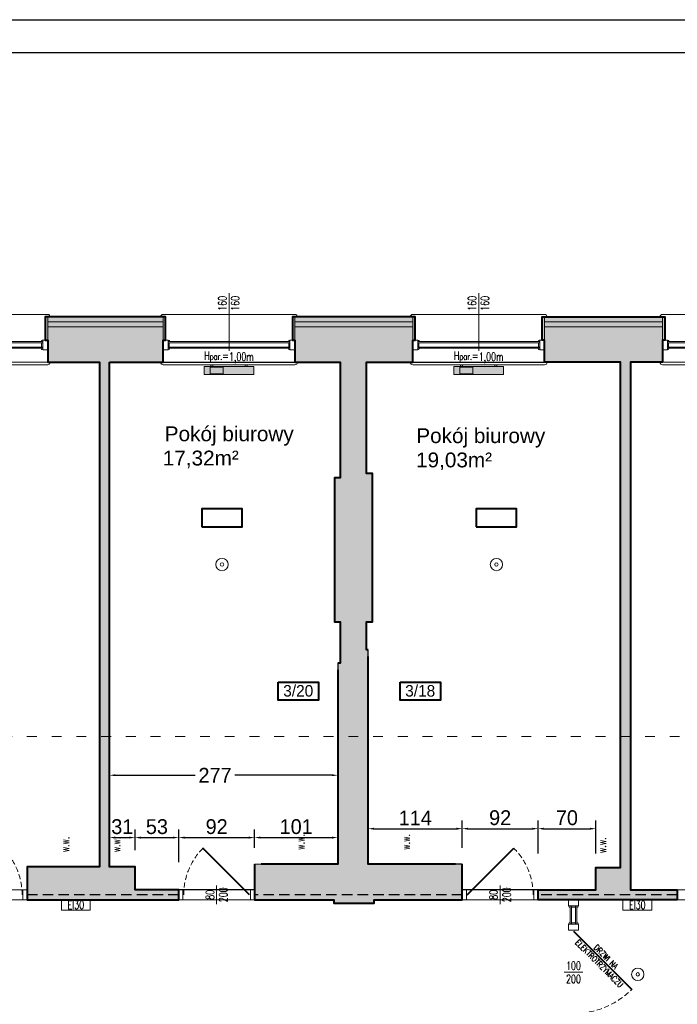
# Model space of a CAD drawing. Header units: millimetres. Extents: x 49320 to 60117, y -4209 to 20568.
# Tile 6 of 252: x 50570 to 51368, y -2434 to -1239. Entities that reach past the tile are written whole.
import ezdxf
from ezdxf.enums import TextEntityAlignment as Align

# ---------------------------------------------------------------- set-up
doc = ezdxf.new("R2010")
doc.units = ezdxf.units.MM
for name, pattern in [('ACAD_ISO03W100', [30, 12, -18]), ('DASHED', [19.05, 12.7, -6.35]), ('Kreski-Krotkie', [4.7625, 3.175, -1.5875])]:
    doc.linetypes.add(name, pattern=pattern)
doc.layers.add('_AA powierzchnia', color=3, linetype='Continuous', lineweight=25, plot=False)
doc.layers.add('_HD-POMOC_1', color=251, linetype='Continuous', lineweight=0, plot=False)
for name, color, linetype, lineweight, true_color in [('_AA stolarka proj', 7, 'Continuous', 18, 0x003df5), ('_AA ŚCIANY PROJEKTOWANE', 7, 'Continuous', 40, 0xbd2f00), ('_HD-KRESKOWANIE_PEŁNE', 7, 'Continuous', 0, 0xbfbfbf), ('_HD-PRZEKRÓJ_BUDOWLANA', 7, 'Continuous', 40, 0x616161)]:
    doc.layers.add(name, color=color, linetype=linetype, lineweight=lineweight, true_color=true_color)
for name, color, linetype, lineweight in [('_AA wymiary', 7, 'Continuous', 13), ('_HD-DREWNO_PRZEKRÓJ', 251, 'Continuous', 40), ('_HD-DREWNO_PRZERYW', 251, 'Kreski-Krotkie', 9), ('_HD-DREWNO_WIDOK', 251, 'Continuous', 18), ('_HD-DRZWI', 251, 'Continuous', 0), ('_HD-ELE_PPOŻ', 251, 'Continuous', 30), ('_HD-OCIEPLENIE', 251, 'BATTING', 0), ('_HD-OKNA', 251, 'Continuous', 0), ('_HD-OPISY', 251, 'Continuous', 0), ('_HD-PPOŻ030', 251, 'DASHED', 40), ('_HD-PPOŻ_WIDOK', 251, 'Continuous', 18), ('_HD-PRZERYWANA_DŁUGA', 251, 'ACAD_ISO03W100', 9), ('_HD-SAN_CO', 251, 'Continuous', 30), ('_HD-STAL_PRZEKRÓJ', 251, 'Continuous', 40), ('_HD-STAL_PRZERYW', 251, 'Kreski-Krotkie', 9), ('_HD-STAL_WIDOK', 251, 'Continuous', 18), ('_HD-SZKŁO_WIDOK', 251, 'Continuous', 18), ('_HD-TWORZYWA_SZTUCZNE_WIDOK', 251, 'Continuous', 18), ('_HD-WENTYLACJA', 251, 'Continuous', 0), ('M_Ramki do druku', 7, 'Continuous', 25), ('M_Ramki rysunków', 2, 'Continuous', 25)]:
    doc.layers.add(name, color=color, linetype=linetype, lineweight=lineweight)
doc.layers.add('_mt_wymiary konstr', color=3, linetype='Continuous')
doc.layers.add('RAMKA', color=3, linetype='Continuous')
doc.styles.add('_HD_Calibri', font='txt')
doc.styles.add('_HD_Romans', font='romans.shx', dxfattribs={"width": 0.7, "height": 18})
doc.styles.add('MCAD_TS', font='GENISO.SHX', dxfattribs={"width": 0.8})
doc.linetypes.add('BATTING', pattern='A,0.00254,-2.54,[134,ltypeshp.shx,S=2.54,R=0,X=-2.54,Y=0],-5.08,[134,ltypeshp.shx,S=2.54,R=180,X=2.54,Y=0],-2.54', length=10.16254)
doc.dimstyles.new('k100', dxfattribs={"dimtxt": 18, "dimasz": 7, "dimexe": 10, "dimexo": 20, "dimgap": 4, "dimtad": 1, "dimdec": 1, "dimrnd": 0.5, "dimzin": 9, "dimdsep": 46, "dimtxsty": 'Standard', "dimcen": 12.534, "dimclrd": 256, "dimclre": 256, "dimclrt": 7, "dimadec": 0, "dimazin": 0, "dimtfac": 1, "dimtdec": 1, "dimtmove": 2, "dimatfit": 3, "dimfxl": 30, "dimfxlon": 1, "dimtolj": 1, "dimtzin": 0, "dimarcsym": 0})

# ---------------------------------------------------------------- blocks, each defined once
blk = doc.blocks.new('*U32')
at = {"layer": '_HD-OPISY'}
blk.add_line((38.5, 11.2), (38.5, -11.2), dxfattribs=at)
at = {"layer": '_HD-STAL_PRZEKRÓJ'}
blk.add_line((88.5, 0), (17.8, -70.7), dxfattribs=at)
at = {"layer": '_HD-STAL_PRZERYW', "ltscale": 2}
blk.add_arc((88.5, 0), 100, 180, 225, dxfattribs=at)
at = {"layer": '_HD-STAL_WIDOK'}
for points in [[(-12.5, 6), (-20, 6), (-20, -6), (-12.5, -6)], [(97, 6), (89.5, 6), (89.5, -6), (97, -6)]]:
    blk.add_lwpolyline(points, close=True, dxfattribs=at)
at = {"layer": '_HD-OPISY', "style": '_HD_Romans', "width": 0.7}
blk.add_attdef('WYSOKOŚĆ', text='', height=10, rotation=270, dxfattribs=at).set_placement((35.5, 0), align=Align.TOP_CENTER)
blk.add_attdef('SZEROKOŚĆ', text='', height=10, rotation=270, dxfattribs=at).set_placement((38.5, 0), align=Align.BOTTOM_CENTER)
blk = doc.blocks.new('*U20')
at = {"layer": '_HD-DREWNO_PRZEKRÓJ'}
blk.add_line((6, 0), (62.6, 56.6), dxfattribs=at)
at = {"layer": '_HD-DREWNO_PRZERYW', "ltscale": 2}
blk.add_arc((6, 0), 80, 0, 45, dxfattribs=at)
at = {"layer": '_HD-DREWNO_WIDOK'}
for points in [[(0, 6), (5, 6), (5, -6), (0, -6)], [(87, 6), (92, 6), (92, -6), (87, -6)]]:
    blk.add_lwpolyline(points, close=True, dxfattribs=at)
at = {"layer": '_HD-OPISY'}
blk.add_line((46, -11.2), (46, 11.2), dxfattribs=at)
at = {"layer": '_HD-OPISY', "style": '_HD_Romans', "width": 0.7}
blk.add_attdef('SZEROKOŚĆ', text='', height=10, rotation=90, dxfattribs=at).set_placement((46, 0), align=Align.BOTTOM_CENTER)
blk.add_attdef('WYSOKOŚĆ', text='', height=10, rotation=90, dxfattribs=at).set_placement((49, 0), align=Align.TOP_CENTER)
blk = doc.blocks.new('*U59')
at = {"layer": '_HD-DREWNO_PRZEKRÓJ'}
blk.add_line((86, 0), (29.4, 56.6), dxfattribs=at)
at = {"layer": '_HD-DREWNO_PRZERYW', "ltscale": 2}
blk.add_arc((86, 0), 80, 135, 180, dxfattribs=at)
at = {"layer": '_HD-DREWNO_WIDOK'}
for points in [[(5, 6), (0, 6), (0, -6), (5, -6)], [(92, 6), (87, 6), (87, -6), (92, -6)]]:
    blk.add_lwpolyline(points, close=True, dxfattribs=at)
at = {"layer": '_HD-OPISY'}
blk.add_line((46, -11.2), (46, 11.2), dxfattribs=at)
at = {"layer": '_HD-OPISY', "style": '_HD_Romans', "width": 0.7}
blk.add_attdef('SZEROKOŚĆ', text='', height=10, rotation=90, dxfattribs=at).set_placement((46, 0), align=Align.BOTTOM_CENTER)
blk.add_attdef('WYSOKOŚĆ', text='', height=10, rotation=90, dxfattribs=at).set_placement((49, 0), align=Align.TOP_CENTER)
blk = doc.blocks.new('*U10')
at = {"layer": '_HD-OPISY'}
for p, q in [((80, -13), (80, 13.2)), ((80, -57), (80, -13))]:
    blk.add_line(p, q, dxfattribs=at)
at = {"layer": '_HD-SZKŁO_WIDOK'}
for p, q in [((154, 10), (6, 10)), ((154, 8.5), (6, 8.5)), ((154, 3.5), (6, 3.5)), ((154, 2), (6, 2))]:
    blk.add_line(p, q, dxfattribs=at)
at = {"layer": '_HD-TWORZYWA_SZTUCZNE_WIDOK'}
for p, q in [((0, 30), (80, 30)), ((80, 30), (160, 30)), ((0, 12), (6, 12)), ((6, 12), (6, 0)), ((160, 12), (154, 12)), ((154, 12), (154, 0)), ((0, 0), (6, 0)), ((7.5, 8.5), (7.5, 3.5)), ((152.5, 8.5), (152.5, 3.5)), ((160, 0), (154, 0)), ((0, -31), (80, -31)), ((160, -31), (80, -31))]:
    blk.add_line(p, q, dxfattribs=at)
for centre, radius, start, end in [((0, 27), 3, 90, 180), ((160, 27), 3, 0, 90), ((6, 10), 2, 0, 90), ((154, 10), 2, 90, 180), ((6, 2), 2, 270, 0), ((154, 2), 2, 180, 270), ((0, -28), 3, 180, 270), ((160, -28), 3, 270, 0)]:
    blk.add_arc(centre, radius, start, end, dxfattribs=at)
at = {"layer": '_HD-OPISY', "insert": (110, 20.2), "char_height": 10, "width": 33.48, "attachment_point": 4, "rotation": 180, "style": '_HD_Romans'}
blk.add_mtext('\\pxql;H{\\H0.75x;par.}=', dxfattribs=at)
at = {"layer": '_HD-OPISY', "style": '_HD_Romans', "width": 0.7}
blk.add_attdef('PARAPET', text='', height=10, rotation=180, dxfattribs=at).set_placement((80, 20.2), align=Align.MIDDLE_LEFT)
blk.add_attdef('WYSOKOŚĆ', text='', height=10, rotation=270, dxfattribs=at).set_placement((77.5, -44.5), align=Align.TOP_CENTER)
blk.add_attdef('SZEROKOŚĆ', text='', height=10, rotation=270, dxfattribs=at).set_placement((80, -44.5), align=Align.BOTTOM_CENTER)
blk = doc.blocks.new('*U5')
at = {"layer": '_HD-WENTYLACJA'}
blk.add_lwpolyline([(0, 0, 0, 12, 0), (20, 0, 0, 0, 0), (84.5, 0, 0, 0, 0)], format="xyseb", dxfattribs=at)
at = {"layer": '_HD-WENTYLACJA', "style": '_HD_Romans', "width": 0.7}
blk.add_attdef('WENTYLACJA', (35, 5), '', height=20, dxfattribs=at)
blk = doc.blocks.new('*D1296')
at = {"layer": '_mt_wymiary konstr', "lineweight": -2, "ltscale": 3}
for p, q in [((50992.6, -2244), (50992.6, -2210.8)), ((50999.6, -2220.8), (51099.6, -2220.8)), ((51106.6, -2244), (51106.6, -2210.8))]:
    blk.add_line(p, q, dxfattribs=at)
at = {"layer": '_mt_wymiary konstr'}
for points in [[(50999.6, -2219.6), (50999.6, -2222), (50992.6, -2220.8)], [(51099.6, -2222), (51099.6, -2219.6), (51106.6, -2220.8)]]:
    blk.add_solid(points, dxfattribs=at)
at = {"layer": 'Defpoints', "color": 0}
for p in [(51106.6, -2220.8), (50992.6, -2264), (51106.6, -2264)]:
    blk.add_point(p, dxfattribs=at)
at = {"layer": '_mt_wymiary konstr', "color": 7, "insert": (51049.6, -2207.8), "char_height": 18, "attachment_point": 5}
blk.add_mtext('\\A1;114', dxfattribs=at)
blk = doc.blocks.new('*D1297')
at = {"layer": '_mt_wymiary konstr', "lineweight": -2, "ltscale": 3}
for p, q in [((51106.6, -2244), (51106.6, -2210.8)), ((51113.6, -2220.8), (51191.6, -2220.8)), ((51198.6, -2250.8), (51198.6, -2210.8))]:
    blk.add_line(p, q, dxfattribs=at)
at = {"layer": '_mt_wymiary konstr'}
for points in [[(51113.6, -2219.6), (51113.6, -2222), (51106.6, -2220.8)], [(51191.6, -2222), (51191.6, -2219.6), (51198.6, -2220.8)]]:
    blk.add_solid(points, dxfattribs=at)
at = {"layer": 'Defpoints', "color": 0}
for p in [(51198.6, -2220.8), (51106.6, -2264), (51198.6, -2295)]:
    blk.add_point(p, dxfattribs=at)
at = {"layer": '_mt_wymiary konstr', "color": 7, "insert": (51152.6, -2207.6), "char_height": 18, "attachment_point": 5}
blk.add_mtext('\\A1;92', dxfattribs=at)
blk = doc.blocks.new('*D1298')
at = {"layer": '_mt_wymiary konstr', "lineweight": -2, "ltscale": 3}
for p, q in [((51198.6, -2250.8), (51198.6, -2210.8)), ((51205.6, -2220.8), (51261.6, -2220.8)), ((51268.6, -2250.8), (51268.6, -2210.8))]:
    blk.add_line(p, q, dxfattribs=at)
at = {"layer": '_mt_wymiary konstr'}
for points in [[(51205.6, -2219.6), (51205.6, -2222), (51198.6, -2220.8)], [(51261.6, -2222), (51261.6, -2219.6), (51268.6, -2220.8)]]:
    blk.add_solid(points, dxfattribs=at)
at = {"layer": 'Defpoints', "color": 0}
for p in [(51268.6, -2220.8), (51198.6, -2295), (51268.6, -2295)]:
    blk.add_point(p, dxfattribs=at)
at = {"layer": '_mt_wymiary konstr', "color": 7, "insert": (51233.6, -2207.6), "char_height": 18, "attachment_point": 5}
blk.add_mtext('\\A1;70', dxfattribs=at)
blk = doc.blocks.new('*D1299')
at = {"layer": '_mt_wymiary konstr', "lineweight": -2, "ltscale": 3}
for p, q in [((50678.6, -2247), (50678.6, -2221.6)), ((50685.6, -2231.6), (50702.6, -2231.6)), ((50709.6, -2247), (50709.6, -2221.6))]:
    blk.add_line(p, q, dxfattribs=at)
at = {"layer": '_mt_wymiary konstr'}
for points in [[(50685.6, -2230.4), (50685.6, -2232.8), (50678.6, -2231.6)], [(50702.6, -2232.8), (50702.6, -2230.4), (50709.6, -2231.6)]]:
    blk.add_solid(points, dxfattribs=at)
at = {"layer": 'Defpoints', "color": 0}
for p in [(50709.6, -2231.6), (50678.6, -2267), (50709.6, -2267)]:
    blk.add_point(p, dxfattribs=at)
at = {"layer": '_mt_wymiary konstr', "color": 7, "insert": (50694.1, -2218.4), "char_height": 18, "attachment_point": 5}
blk.add_mtext('\\A1;31', dxfattribs=at)
blk = doc.blocks.new('*D1300')
at = {"layer": '_mt_wymiary konstr', "lineweight": -2, "ltscale": 3}
for p, q in [((50709.6, -2247), (50709.6, -2221.6)), ((50716.6, -2231.6), (50755.6, -2231.6)), ((50762.6, -2261.6), (50762.6, -2221.6))]:
    blk.add_line(p, q, dxfattribs=at)
at = {"layer": '_mt_wymiary konstr'}
for points in [[(50716.6, -2230.4), (50716.6, -2232.8), (50709.6, -2231.6)], [(50755.6, -2232.8), (50755.6, -2230.4), (50762.6, -2231.6)]]:
    blk.add_solid(points, dxfattribs=at)
at = {"layer": 'Defpoints', "color": 0}
for p in [(50762.6, -2231.6), (50709.6, -2267), (50762.6, -2295)]:
    blk.add_point(p, dxfattribs=at)
at = {"layer": '_mt_wymiary konstr', "color": 7, "insert": (50736.1, -2218.4), "char_height": 18, "attachment_point": 5}
blk.add_mtext('\\A1;53', dxfattribs=at)
blk = doc.blocks.new('*D1301')
at = {"layer": '_mt_wymiary konstr', "lineweight": -2, "ltscale": 3}
for p, q in [((50762.6, -2261.6), (50762.6, -2221.6)), ((50769.6, -2231.6), (50847.6, -2231.6)), ((50854.6, -2244), (50854.6, -2221.6))]:
    blk.add_line(p, q, dxfattribs=at)
at = {"layer": '_mt_wymiary konstr'}
for points in [[(50769.6, -2230.4), (50769.6, -2232.8), (50762.6, -2231.6)], [(50847.6, -2232.8), (50847.6, -2230.4), (50854.6, -2231.6)]]:
    blk.add_solid(points, dxfattribs=at)
at = {"layer": 'Defpoints', "color": 0}
for p in [(50854.6, -2231.6), (50854.6, -2264), (50762.6, -2295)]:
    blk.add_point(p, dxfattribs=at)
at = {"layer": '_mt_wymiary konstr', "color": 7, "insert": (50808.6, -2218.4), "char_height": 18, "attachment_point": 5}
blk.add_mtext('\\A1;92', dxfattribs=at)
blk = doc.blocks.new('*D1302')
at = {"layer": '_mt_wymiary konstr', "lineweight": -2, "ltscale": 3}
for p, q in [((50854.6, -2244), (50854.6, -2221.6)), ((50861.6, -2231.6), (50948.6, -2231.6)), ((50955.6, -2244), (50955.6, -2221.6))]:
    blk.add_line(p, q, dxfattribs=at)
at = {"layer": '_mt_wymiary konstr'}
for points in [[(50861.6, -2230.4), (50861.6, -2232.8), (50854.6, -2231.6)], [(50948.6, -2232.8), (50948.6, -2230.4), (50955.6, -2231.6)]]:
    blk.add_solid(points, dxfattribs=at)
at = {"layer": 'Defpoints', "color": 0}
for p in [(50955.6, -2231.6), (50854.6, -2264), (50955.6, -2264)]:
    blk.add_point(p, dxfattribs=at)
at = {"layer": '_mt_wymiary konstr', "color": 7, "insert": (50905.1, -2218.4), "char_height": 18, "attachment_point": 5}
blk.add_mtext('\\A1;101', dxfattribs=at)
blk = doc.blocks.new('*D1303')
at = {"layer": '_mt_wymiary konstr', "lineweight": -2, "ltscale": 3}
for p, q in [((50678.6, -2157.6), (50678.6, -2166)), ((50685.6, -2156), (50782.5, -2156)), ((50948.6, -2156), (50830.6, -2156)), ((50955.6, -2157.6), (50955.6, -2166))]:
    blk.add_line(p, q, dxfattribs=at)
at = {"layer": '_mt_wymiary konstr'}
for points in [[(50685.6, -2154.8), (50685.6, -2157.1), (50678.6, -2156)], [(50948.6, -2157.1), (50948.6, -2154.8), (50955.6, -2156)]]:
    blk.add_solid(points, dxfattribs=at)
at = {"layer": 'Defpoints', "color": 0}
for p in [(50678.6, -2137.6), (50955.6, -2137.6), (50955.6, -2156)]:
    blk.add_point(p, dxfattribs=at)
at = {"layer": '_mt_wymiary konstr', "color": 7, "insert": (50806.6, -2156), "char_height": 18, "attachment_point": 5}
blk.add_mtext('\\A1;277', dxfattribs=at)
blk = doc.blocks.new('*U554')
at = {"layer": 'M_Ramki rysunków', "color": 0, "linetype": 'ByBlock', "lineweight": -2}
blk.add_lwpolyline([(20, 4), (20, 293), (506, 293), (506, 4)], close=True, dxfattribs=at)
at = {"layer": 'M_Ramki do druku', "style": 'MCAD_TS', "width": 0.8}
for tag, p in [('KOMENTARZ', (11.54, 30.57)), ('RYSUNEK', (15.28, 30.57)), ('DATA', (19.02, 30.57))]:
    blk.add_attdef(tag, p, '', height=2, rotation=90, dxfattribs=at)

msp = doc.modelspace()

# ---------------------------------------------------------------- hatches: boundary and pattern name
at = {"layer": '_HD-KRESKOWANIE_PEŁNE', "transparency": 33554687}
h = msp.add_hatch(color=256, dxfattribs=at)
h.dxf.hatch_style = 1
h.paths.add_polyline_path([(50600.58, -1628), (50603.58, -1628), (50603.58, -1600), (50600.58, -1600)])
h = msp.add_hatch(color=256, dxfattribs=at)
h.dxf.hatch_style = 1
h.paths.add_polyline_path([(50603.58, -1612), (50743.58, -1612), (50743.58, -1600), (50603.58, -1600)])
h = msp.add_hatch(color=256, dxfattribs=at)
h.dxf.hatch_style = 1
h.paths.add_polyline_path([(50743.58, -1628), (50746.58, -1628), (50746.58, -1600), (50743.58, -1600)])
at = {"layer": '_HD-KRESKOWANIE_PEŁNE', "ltscale": 3, "transparency": 33554687}
h = msp.add_hatch(color=256, dxfattribs=at)
h.dxf.hatch_style = 1
h.paths.add_polyline_path([(50955.58, -2264), (50955.58, -2222.75), (50955.58, -2184.42), (50955.58, -2109.16), (50955.58, -2028), (50955.58, -2020), (50958.58, -2020), (50958.58, -1970), (50951.58, -1970), (50951.58, -1795), (50958.58, -1795), (50958.58, -1655), (50906.58, -1655), (50903.58, -1655), (50903.58, -1640), (50903.58, -1628), (50900.58, -1628), (50900.58, -1600), (50903.58, -1600), (50906.58, -1600), (51043.58, -1600), (51046.58, -1600), (51049.58, -1600), (51049.58, -1628), (51046.58, -1628), (51046.58, -1640), (51046.58, -1655), (51043.58, -1655), (50990.58, -1655), (50990.58, -1790), (50997.58, -1790), (50997.58, -1970), (50990.58, -1970), (50990.58, -2004), (50992.56, -2004), (50992.56, -2012), (50992.56, -2109.16), (50992.56, -2264), (51045.58, -2264), (51106.58, -2264), (51106.58, -2272), (51106.58, -2295), (51106.58, -2301), (51106.58, -2307), (50999.58, -2307), (50999.58, -2311), (50950.58, -2311), (50950.58, -2307), (50854.58, -2307), (50854.58, -2301), (50854.58, -2295), (50854.58, -2272), (50854.58, -2264), (50862.58, -2264), (50874.86, -2264), (50917.63, -2264), (50954.27, -2264)])
at = {"layer": '_HD-KRESKOWANIE_PEŁNE', "transparency": 33554687}
h = msp.add_hatch(color=256, dxfattribs=at)
h.dxf.hatch_style = 1
h.paths.add_polyline_path([(50900.58, -1628), (50903.58, -1628), (50903.58, -1600), (50900.58, -1600)])
h = msp.add_hatch(color=256, dxfattribs=at)
h.dxf.hatch_style = 1
h.paths.add_polyline_path([(50903.58, -1612), (51046.58, -1612), (51046.58, -1600), (50903.58, -1600)])
h = msp.add_hatch(color=256, dxfattribs=at)
h.dxf.hatch_style = 1
h.paths.add_polyline_path([(51046.58, -1628), (51049.58, -1628), (51049.58, -1600), (51046.58, -1600)])
h = msp.add_hatch(color=256, dxfattribs=at)
h.dxf.hatch_style = 1
h.paths.add_polyline_path([(51203.58, -1628), (51206.58, -1628), (51206.58, -1600), (51203.58, -1600)])
h = msp.add_hatch(color=256, dxfattribs=at)
h.dxf.hatch_style = 1
h.paths.add_polyline_path([(51206.58, -1612), (51349.58, -1612), (51349.58, -1600), (51206.58, -1600)])
h = msp.add_hatch(color=256, dxfattribs=at)
h.dxf.hatch_style = 1
h.paths.add_polyline_path([(51349.58, -1628), (51352.58, -1628), (51352.58, -1600), (51349.58, -1600)])
at = {"layer": '_HD-KRESKOWANIE_PEŁNE', "ltscale": 3, "transparency": 33554687}
h = msp.add_hatch(color=256, dxfattribs=at)
h.dxf.hatch_style = 1
h.paths.add_polyline_path([(50743.58, -1612), (50603.58, -1612), (50603.58, -1628), (50603.58, -1655), (50666.58, -1655), (50666.58, -2267), (50578.58, -2267), (50578.58, -2307), (50762.58, -2307), (50762.58, -2295), (50709.58, -2295), (50709.58, -2267), (50678.58, -2267), (50678.58, -1655), (50743.58, -1655), (50743.58, -1628)])
h = msp.add_hatch(color=256, dxfattribs=at)
h.dxf.hatch_style = 1
h.paths.add_polyline_path([(51206.58, -1612), (51206.58, -1628), (51206.58, -1655), (51298.58, -1655), (51298.58, -2268), (51268.58, -2268), (51268.58, -2295), (51198.58, -2295), (51198.58, -2307), (51367.58, -2307), (51367.58, -2295), (51310.58, -2295), (51310.58, -1655), (51349.58, -1655), (51349.58, -1628), (51349.58, -1612)])
at = {"layer": '_HD-KRESKOWANIE_PEŁNE', "transparency": 33554687}
h = msp.add_hatch(color=256, dxfattribs=at)
h.dxf.hatch_style = 1
h.paths.add_polyline_path([(50793.58, -1660), (50793.58, -1670), (50853.58, -1670), (50853.58, -1660)])
h.paths.add_polyline_path([(50801.58, -1660), (50801.58, -1658), (50804.08, -1658), (50804.08, -1660)])
h.paths.add_polyline_path([(50845.58, -1660), (50845.58, -1658), (50843.08, -1658), (50843.08, -1660)])
h = msp.add_hatch(color=256, dxfattribs=at)
h.dxf.hatch_style = 1
h.paths.add_polyline_path([(51096.58, -1660), (51096.58, -1670), (51156.58, -1670), (51156.58, -1660)])
h.paths.add_polyline_path([(51104.58, -1660), (51104.58, -1658), (51107.08, -1658), (51107.08, -1660)])
h.paths.add_polyline_path([(51148.58, -1660), (51148.58, -1658), (51146.08, -1658), (51146.08, -1660)])

# ---------------------------------------------------------------- linework, layer by layer
at = {"layer": '_AA powierzchnia', "ltscale": 3}
for points in [[(50678.58, -1655), (50958.58, -1655), (50958.58, -1795), (50951.58, -1795), (50951.62, -1970), (50958.58, -1970), (50958.58, -2020), (50955.58, -2020), (50955.58, -2264), (50854.58, -2264.22), (50854.58, -2295), (50709.58, -2295), (50709.58, -2267), (50678.58, -2267), (50678.58, -1655)], [(50990.58, -1655), (51298.58, -1655), (51298.58, -2268), (51268.58, -2268), (51268.58, -2295), (51106.58, -2295), (51106.58, -2264), (50992.56, -2264), (50992.56, -2004), (50990.58, -2004), (50990.58, -1970), (50997.58, -1970), (50997.58, -1790), (50990.58, -1790), (50990.58, -1655)]]:
    msp.add_lwpolyline(points, dxfattribs=at)
at = {"layer": '_AA ŚCIANY PROJEKTOWANE', "ltscale": 3}
for points in [[(50790.58, -1854.64), (50839.58, -1854.64), (50839.58, -1832.64), (50790.58, -1832.64)], [(51123.58, -1854.64), (51172.58, -1854.64), (51172.58, -1832.64), (51123.58, -1832.64)]]:
    msp.add_lwpolyline(points, close=True, dxfattribs=at)
at = {"layer": '_HD-ELE_PPOŻ', "linetype": 'ByBlock', "lineweight": 0}
for centre, radius in [((50815.08, -1900.36), 7.5), ((50815.08, -1900.36), 2.08), ((51148.08, -1900.36), 7.5), ((51148.08, -1900.36), 2.08), ((51319.58, -2397.5), 7.5), ((51319.58, -2397.5), 2.08)]:
    msp.add_circle(centre, radius, dxfattribs=at)
at = {"layer": '_HD-OCIEPLENIE', "ltscale": 0.58}
for points in [[(50603.58, -1606), (50743.58, -1606)], [(50903.58, -1606), (51046.58, -1606)], [(51206.58, -1606), (51349.58, -1606)]]:
    msp.add_lwpolyline(points, dxfattribs=at)
at = {"layer": '_HD-OPISY'}
for points in [[(50655.26, -2307), (50655.26, -2319.5), (50620.26, -2319.5), (50620.26, -2307)], [(51336.55, -2307), (51336.55, -2319.5), (51301.55, -2319.5), (51301.55, -2307)]]:
    msp.add_lwpolyline(points, close=True, dxfattribs=at)
at = {"layer": '_HD-POMOC_1', "ltscale": 3}
for points in [[(50666.58, -1655), (50386.58, -1655), (50386.58, -1814), (50392.58, -1814), (50392.58, -2004), (50386.58, -2004), (50386.58, -2267), (50456.58, -2267), (50456.58, -2295), (50578.58, -2295), (50578.58, -2267), (50666.58, -2267)], [(51549.58, -1812), (51564.58, -1812), (51564.58, -1655), (51310.58, -1655), (51310.58, -2295), (51549.58, -2295)]]:
    msp.add_lwpolyline(points, close=True, dxfattribs=at)
for points in [[(50955.58, -2020), (50958.58, -2020), (50958.58, -1970), (50951.58, -1970), (50951.58, -1795), (50958.58, -1795), (50958.58, -1655), (50678.58, -1655), (50678.58, -2267), (50709.58, -2267), (50709.58, -2295)], [(50862.58, -2264), (50955.58, -2264), (50955.58, -2028)], [(50709.58, -2295), (50854.58, -2295), (50854.58, -2264)], [(50398.58, -2307), (50950.58, -2307), (50950.58, -2311), (50999.58, -2311), (50999.58, -2307), (51546.58, -2307), (51546.58, -2311), (51591.58, -2311), (51591.58, -2307), (51739.01, -2307)]]:
    msp.add_lwpolyline(points, dxfattribs=at)
at = {"layer": '_HD-PPOŻ030', "lineweight": 25}
for points in [[(50762.58, -2301), (50578.58, -2301)], [(51106.58, -2301), (50854.58, -2301)], [(51367.58, -2301), (51198.58, -2301)]]:
    msp.add_lwpolyline(points, dxfattribs=at)
at = {"layer": '_HD-PRZEKRÓJ_BUDOWLANA', "ltscale": 1.5}
msp.add_lwpolyline([(50678.58, -1655), (50743.58, -1655), (50743.58, -1628), (50746.58, -1628), (50746.58, -1600), (50600.58, -1600), (50600.58, -1628), (50603.58, -1628), (50603.58, -1655), (50666.58, -1655), (50666.58, -2267), (50578.58, -2267), (50578.58, -2307), (50762.58, -2307), (50762.58, -2295), (50709.58, -2295), (50709.58, -2267), (50678.58, -2267)], close=True, dxfattribs=at)
for points in [[(50992.56, -2004), (50990.58, -2004), (50990.58, -1970), (50997.58, -1970), (50997.58, -1790), (50990.58, -1790), (50990.58, -1655), (51046.58, -1655), (51046.58, -1628), (51049.58, -1628), (51049.58, -1600), (50900.58, -1600), (50900.58, -1628), (50903.58, -1628), (50903.58, -1655), (50958.58, -1655), (50958.58, -1795), (50951.58, -1795), (50951.58, -1970), (50958.58, -1970), (50958.58, -2020), (50955.58, -2020)], [(51367.58, -2307), (51198.58, -2307), (51198.58, -2295), (51268.58, -2295), (51268.58, -2268), (51298.58, -2268), (51298.58, -1655), (51206.58, -1655), (51206.58, -1628), (51203.58, -1628), (51203.58, -1600), (51352.58, -1600), (51352.58, -1628), (51349.58, -1628), (51349.58, -1655), (51310.58, -1655), (51310.58, -2295), (51367.58, -2295), (51367.58, -2307)], [(51098.58, -2264), (50992.56, -2264), (50992.56, -2012)], [(50955.58, -2028), (50955.58, -2264), (50862.58, -2264)], [(50854.58, -2264), (50854.58, -2307), (50950.58, -2307), (50950.58, -2311), (50999.58, -2311), (50999.58, -2307), (51106.58, -2307), (51106.58, -2264)]]:
    msp.add_lwpolyline(points, dxfattribs=at)
at = {"layer": '_HD-PRZEKRÓJ_BUDOWLANA'}
for points in [[(50883.08, -2043.05), (50932.08, -2043.05), (50932.08, -2065.05), (50883.08, -2065.05)], [(51031.08, -2043.05), (51080.08, -2043.05), (51080.08, -2065.05), (51031.08, -2065.05)]]:
    msp.add_lwpolyline(points, close=True, dxfattribs=at)
at = {"layer": '_HD-PRZERYWANA_DŁUGA'}
msp.add_line((53590.39, -2109.16, -5.76), (49674.97, -2109.16), dxfattribs=at)
at = {"layer": '_HD-SAN_CO', "lineweight": 20}
for points in [[(50793.58, -1660), (50793.58, -1660), (50793.58, -1670), (50853.58, -1670), (50853.58, -1660)], [(51096.58, -1660), (51096.58, -1660), (51096.58, -1670), (51156.58, -1670), (51156.58, -1660)], [(50800.58, -1661), (50800.58, -1661), (50800.58, -1669), (50816.58, -1669), (50816.58, -1661)], [(51103.58, -1661), (51103.58, -1661), (51103.58, -1669), (51119.58, -1669), (51119.58, -1661)]]:
    msp.add_lwpolyline(points, close=True, dxfattribs=at)
for points in [[(50801.58, -1660), (50801.58, -1658), (50804.08, -1658), (50804.08, -1660), (50801.58, -1660)], [(50845.58, -1660), (50845.58, -1658), (50843.08, -1658), (50843.08, -1660), (50845.58, -1660)], [(51104.58, -1660), (51104.58, -1658), (51107.08, -1658), (51107.08, -1660), (51104.58, -1660)], [(51148.58, -1660), (51148.58, -1658), (51146.08, -1658), (51146.08, -1660), (51148.58, -1660)]]:
    msp.add_lwpolyline(points, dxfattribs=at)
at = {"layer": '_HD-STAL_WIDOK'}
for p, q in [((51235.58, -2314.5), (51247.58, -2314.5)), ((51239.08, -2316), (51244.08, -2316)), ((51235.58, -2336.5), (51247.58, -2336.5)), ((51239.08, -2335), (51244.08, -2335))]:
    msp.add_line(p, q, dxfattribs=at)
msp.add_lwpolyline([(51247.58, -2314.5), (51247.58, -2307), (51235.58, -2307), (51235.58, -2314.5)], close=True, dxfattribs=at)
for centre, start, end in [((51237.58, -2314.5), 180, 270), ((51245.58, -2314.5), 270, 0), ((51237.58, -2336.5), 90, 180), ((51245.58, -2336.5), 0, 90)]:
    msp.add_arc(centre, 2, start, end, dxfattribs=at)
at = {"layer": '_HD-SZKŁO_WIDOK'}
for p, q in [((51237.58, -2336.5), (51237.58, -2314.5)), ((51239.08, -2336.5), (51239.08, -2314.5)), ((51244.08, -2336.5), (51244.08, -2314.5)), ((51245.58, -2336.5), (51245.58, -2314.5))]:
    msp.add_line(p, q, dxfattribs=at)
at = {"layer": '_HD-TWORZYWA_SZTUCZNE_WIDOK'}
for points in [[(50600.58, -1628), (50603.58, -1628), (50603.58, -1600), (50600.58, -1600)], [(50603.58, -1612), (50743.58, -1612), (50743.58, -1600), (50603.58, -1600)], [(50743.58, -1628), (50746.58, -1628), (50746.58, -1600), (50743.58, -1600)], [(50900.58, -1628), (50903.58, -1628), (50903.58, -1600), (50900.58, -1600)], [(50903.58, -1612), (51046.58, -1612), (51046.58, -1600), (50903.58, -1600)], [(51046.58, -1628), (51049.58, -1628), (51049.58, -1600), (51046.58, -1600)], [(51203.58, -1628), (51206.58, -1628), (51206.58, -1600), (51203.58, -1600)], [(51206.58, -1612), (51349.58, -1612), (51349.58, -1600), (51206.58, -1600)], [(51349.58, -1628), (51352.58, -1628), (51352.58, -1600), (51349.58, -1600)]]:
    msp.add_lwpolyline(points, close=True, dxfattribs=at)
at = {"layer": 'RAMKA', "color": 0, "ltscale": 0.8}
msp.add_lwpolyline([(49320.41, -1239.42), (54420.41, -1239.42), (54420.41, -4209.42), (49320.41, -4209.42)], close=True, dxfattribs=at)

# ---------------------------------------------------------------- block references
at = {"color": 0, "xscale": 10, "yscale": 10, "zscale": 10}
msp.add_blockref('*U554', (49320.41, -4209.42), dxfattribs=at)
at = {"layer": '_AA wymiary'}
for name, p in [('*U20', (50486.58, -2301)), ('*U59', (50762.58, -2301)), ('*U20', (51106.58, -2301))]:
    msp.add_blockref(name, p, dxfattribs=at).add_auto_attribs({'SZEROKOŚĆ': '80', 'WYSOKOŚĆ': '200'})
at = {"layer": '_HD-DRZWI', "rotation": 89.99999999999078}
msp.add_blockref('*U32', (51241.58, -2433.5), dxfattribs=at).add_auto_attribs({'SZEROKOŚĆ': '100', 'WYSOKOŚĆ': '200'})
at = {"layer": '_HD-OKNA', "rotation": 180}
for p in [(50603.58, -1628), (50903.58, -1628), (51206.58, -1628), (51509.58, -1628)]:
    msp.add_blockref('*U10', p, dxfattribs=at).add_auto_attribs({'SZEROKOŚĆ': '160', 'WYSOKOŚĆ': '160', 'PARAPET': '1,00m'})
at = {"layer": '_HD-WENTYLACJA', "xscale": 0.5, "yscale": 0.5, "zscale": 0.5, "rotation": 90.00000000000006}
for p in [(50917.63, -2264), (51045.58, -2264), (50632.08, -2267), (50694.08, -2267), (51283.58, -2268)]:
    msp.add_blockref('*U5', p, dxfattribs=at).add_auto_attribs({'WENTYLACJA': 'w.w.'})

# ---------------------------------------------------------------- texts
at = {"layer": '_AA stolarka proj', "char_height": 18, "width": 229.6754, "attachment_point": 1}
for s, insert in [('{\\fArial|b0|i0|c238|p34;Pokój biurowy}', (50745.6, -1732.76)), ('{\\fArial|b0|i0|c238|p34;Pokój biurowy}', (51050.83, -1735.02)), ('{\\fArial|b0|i0|c238|p34;17,32m²}', (50743.19, -1762.19)), ('{\\fArial|b0|i0|c238|p34;19,03m²}', (51050.55, -1764.46))]:
    msp.add_mtext(s, dxfattribs=dict(at, insert=insert))
at = {"layer": '_HD-OPISY', "style": '_HD_Calibri'}
for tag, p in [('3/20', (50907.58, -2053.55)), ('3/18', (51055.58, -2053.55))]:
    msp.add_attdef(tag, text='numer', height=14, dxfattribs=at).set_placement(p, align=Align.MIDDLE_CENTER)
at = {"layer": '_HD-PPOŻ_WIDOK', "lineweight": 0, "insert": (51276.93, -2380.36), "char_height": 7, "width": 55.9483, "attachment_point": 5, "rotation": 315, "style": '_HD_Romans'}
msp.add_mtext('\\pxqc;DRZWI NA ELEKTROTRZYMACZU', dxfattribs=at)
at = {"layer": '_HD-PPOŻ_WIDOK', "lineweight": 30, "style": '_HD_Romans', "width": 0.7}
for p in [(50637.76, -2313.25), (51319.05, -2313.25)]:
    msp.add_attdef('EI30', text='EI000', height=10, dxfattribs=at).set_placement(p, align=Align.MIDDLE_CENTER)

# ---------------------------------------------------------------- dimensions: what is measured, and where the dimension line sits
at = {"layer": '_mt_wymiary konstr', "ltscale": 3}
dim = msp.add_linear_dim(base=(50955.58, -2155.97), p1=(50678.58, -2137.64), p2=(50955.58, -2137.64), dimstyle='k100', dxfattribs=at)
dim.commit()
dim.dimension.update_dxf_attribs({"geometry": '*D1303', "text_midpoint": (50806.55, -2155.97), "dimtype": 160})
for base, p1, p2, picture, middle in [((51106.58, -2220.82), (50992.56, -2264), (51106.58, -2264), '*D1296', (51049.57, -2207.78)), ((51198.58, -2220.82), (51106.58, -2264), (51198.58, -2295), '*D1297', (51152.58, -2207.63)), ((51268.58, -2220.82), (51198.58, -2295), (51268.58, -2295), '*D1298', (51233.58, -2207.63)), ((50709.58, -2231.61), (50678.58, -2267), (50709.58, -2267), '*D1299', (50694.08, -2218.41)), ((50762.58, -2231.61), (50709.58, -2267), (50762.58, -2295), '*D1300', (50736.08, -2218.41)), ((50854.58, -2231.61), (50762.58, -2295), (50854.58, -2264), '*D1301', (50808.58, -2218.42)), ((50955.58, -2231.61), (50854.58, -2264), (50955.58, -2264), '*D1302', (50905.08, -2218.42))]:
    dim = msp.add_linear_dim(base=base, p1=p1, p2=p2, dimstyle='k100', dxfattribs=at)
    dim.commit()
    dim.dimension.update_dxf_attribs({"geometry": picture, "text_midpoint": middle})

doc.saveas('drawing.dxf')
